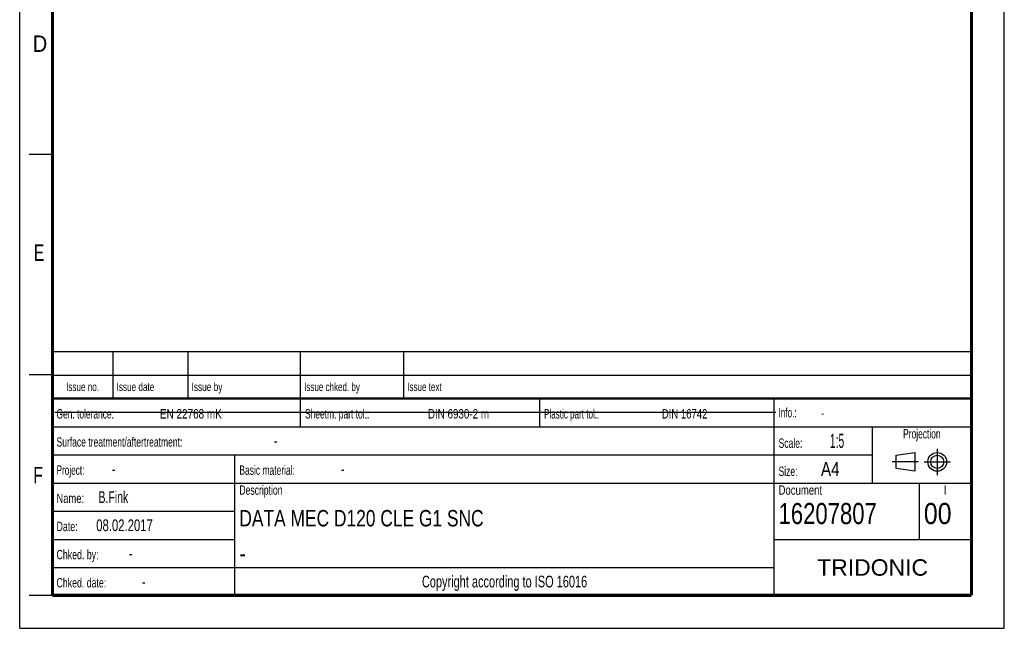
# Model space of a CAD drawing. Header units: millimetres. Extents: x 0 to 210, y 0 to 297.
# Tile 1 of 15: x 0 to 210, y 0 to 130. Entities that reach past the tile are written whole.
import ezdxf
from ezdxf.enums import TextEntityAlignment as Align

# ---------------------------------------------------------------- set-up
doc = ezdxf.new("R2010")
doc.units = ezdxf.units.MM
doc.header["$LTSCALE"] = 19.36
doc.linetypes.add('CENTER', pattern=[0.6, 0.375, -0.075, 0.075, -0.075])
doc.layers.get('0').update_dxf_attribs({"linetype": 'CONTINUOUS'})
doc.layers.add('DEFAULT_1', color=7, linetype='CENTER')
doc.layers.add('Z_NOTICE', color=7, linetype='CONTINUOUS')
doc.styles.get("Standard").update_dxf_attribs({"font": 'txt', "width": 0.7})
doc.styles.add('TEXTSTYLE_2', font='txt', dxfattribs={"width": 0.75})
doc.styles.add('TEXTSTYLE_5', font='arial.ttf')

# ---------------------------------------------------------------- blocks, each defined once
blk = doc.blocks.new('PROJEKTIONSMETHODE_BL0', base_point=(192.31, 35.47))
at = {"color": 2, "linetype": 'CONTINUOUS'}
for p, q in [((186.91, 36.87), (190.91, 37.47)), ((186.91, 34.07), (186.91, 36.87)), ((190.91, 37.47), (190.91, 33.47)), ((190.91, 33.47), (186.91, 34.07))]:
    blk.add_line(p, q, dxfattribs=at)
for radius in [2, 1.4]:
    blk.add_circle((195.71, 35.47), radius, dxfattribs=at)
at = {"layer": 'DEFAULT_1', "color": 2, "linetype": 'CENTER'}
for p, q in [((195.71, 38.27), (195.71, 32.67)), ((191.71, 35.47), (186.11, 35.47)), ((192.91, 35.47), (198.5, 35.47))]:
    blk.add_line(p, q, dxfattribs=at)

msp = doc.modelspace()

# ---------------------------------------------------------------- linework, layer by layer
at = {"color": 2, "linetype": 'CONTINUOUS'}
for p, q in [((0, 0), (0, 297)), ((210, 0), (210, 297)), ((7, 101), (2, 101)), ((6.91362, 48.96015), (6.91362, 58.96015)), ((6.91362, 58.96015), (202.91362, 58.96015)), ((19.91362, 48.96015), (19.91362, 58.96015)), ((35.91362, 48.96015), (35.91362, 58.96015)), ((59.91362, 48.96015), (59.91362, 58.96015)), ((81.91362, 48.96015), (81.91362, 58.96015)), ((202.91362, 48.96015), (202.91362, 58.96015)), ((7, 54), (2, 54)), ((6.91362, 53.96015), (202.91362, 53.96015)), ((6.91355, 6.96013), (6.91355, 48.96013)), ((6.91355, 48.96013), (202.91355, 48.96013)), ((6.91362, 48.96015), (202.91362, 48.96015)), ((59.91355, 42.96013), (59.91355, 48.96013)), ((110.91355, 42.96013), (110.91355, 48.96013)), ((160.91355, 6.96013), (160.91355, 48.96013)), ((202.91355, 6.96013), (202.91355, 48.96013)), ((6.91355, 42.96013), (202.91355, 42.96013)), ((181.91355, 30.96013), (181.91355, 42.96013)), ((6.91355, 36.96013), (181.91355, 36.96013)), ((45.91355, 6.96013), (45.91355, 36.96013)), ((6.91355, 30.96013), (202.91355, 30.96013)), ((191.91355, 18.96013), (191.91355, 30.96013)), ((6.91355, 24.96013), (45.91355, 24.96013)), ((6.91355, 18.96013), (45.91355, 18.96013)), ((160.91355, 18.96013), (202.91355, 18.96013)), ((6.91355, 12.96013), (160.91355, 12.96013)), ((7, 7), (2, 7)), ((6.91355, 6.96013), (202.91355, 6.96013)), ((0, 0), (210, 0))]:
    msp.add_line(p, q, dxfattribs=at)
at = {"color": 7, "linetype": 'CONTINUOUS'}
msp.add_line((7.46812, 46.04239), (161.26812, 46.04239), dxfattribs=at)
for points, const_width in [([(7, 7), (7, 290)], 0.7), ([(203, 7), (203, 290)], 0.7), ([(7, 49), (203, 49)], 0.5), ([(7, 7), (203, 7)], 0.7)]:
    msp.add_lwpolyline(points, dxfattribs=dict(at, const_width=const_width))

# ---------------------------------------------------------------- block references
at = {"color": 2, "linetype": 'CONTINUOUS'}
msp.add_blockref('PROJEKTIONSMETHODE_BL0', (192.30508, 35.46975), dxfattribs=at)

# ---------------------------------------------------------------- texts
at = {"color": 5, "linetype": 'CONTINUOUS', "style": 'TEXTSTYLE_2'}
for s, width, p in [('D', 0.904762, (2.80729, 122.85717)), ('E', 0.714286, (3.00245, 78.30247)), ('F', 0.714286, (2.92219, 30.89704))]:
    msp.add_text(s, height=3.5, dxfattribs=dict(at, width=width)).set_placement(p)
at = {"layer": 'Z_NOTICE', "color": 5, "linetype": 'CONTINUOUS', "style": 'TEXTSTYLE_2'}
for s, height, width, p in [('Issue date ', 1.8, 0.725108, (20.66362, 50.56015)), ('Issue by ', 1.8, 0.732804, (36.66362, 50.56015)), ('Issue chked. by', 1.8, 0.711111, (60.66362, 50.56015)), ('Issue text ', 1.8, 0.712121, (82.66362, 50.56015)), ('Gen. tolerance:', 2, 0.669841, (7.85105, 44.71013)), ('EN 22768 mK', 2, 0.792208, (29.91057, 44.71013)), ('Sheetm. part tol.:', 2, 0.67328, (60.85105, 44.71013)), ('DIN 6930-2 m', 2, 0.78373, (87.05343, 44.71013)), ('Plastic part tol.:', 2, 0.642857, (111.85105, 44.71013)), ('DIN 16742', 2, 0.759259, (136.95819, 44.71013)), ('Info.: ', 2, 0.64966, (161.85105, 44.96013)), ('Surface treatment/aftertreatment: ', 2, 0.681373, (7.85105, 38.71013)), ('Scale:  ', 2, 0.684524, (161.85105, 38.46013)), ('1:5', 3, 0.547619, (172.80343, 38.46013)), ('-', 2.5, 0.714286, (54.18438, 38.71013)), ('Project: ', 2, 0.656085, (7.85105, 32.71013)), ('-', 2.5, 0.714286, (19.66057, 32.71013)), ('Basic material: ', 2, 0.675595, (46.85105, 32.71013)), ('-', 2.5, 0.714286, (68.47009, 32.71013)), ('Size: ', 2, 0.678571, (161.85105, 32.46013)), (' A4', 3, 0.809524, (169.9939, 32.46013)), ('B.Fink', 2.5, 0.670635, (16.80343, 26.71013)), ('Description', 2, 0.688312, (46.85105, 28.46013)), ('Document', 2, 0.761905, (161.85105, 28.46013)), ('Name: ', 2, 0.746032, (7.85105, 26.71013)), ('16207807', 4.5, 0.782738, (161.85105, 22.21013)), ('00', 4.5, 0.880952, (192.85105, 22.21013)), ('08.02.2017', 2.5, 0.721429, (16.32724, 20.71013)), ('Date: ', 2, 0.706349, (7.85105, 20.71013)), ('Chked. by: ', 2, 0.701299, (7.85105, 14.71013)), ('-', 2.5, 0.714286, (23.27962, 14.71013)), ('Chked. date: ', 2, 0.699634, (7.85105, 8.71013)), ('-', 2.5, 0.714286, (26.04152, 8.71013))]:
    msp.add_text(s, height=height, dxfattribs=dict(at, width=width)).set_placement(p)
for s, height, width, p in [('Issue no.', 1.8, 0.719577, (13.41362, 50.56015)), ('Projection', 2, 0.671429, (192.41355, 40.46013)), ('I', 2, 0.833333, (197.41355, 28.46013)), ('Copyright according to ISO 16016', 2.5, 0.700149, (103.41355, 8.71013))]:
    msp.add_text(s, height=height, dxfattribs=dict(at, width=width)).set_placement(p, align=Align.CENTER)
at = {"layer": 'Z_NOTICE', "color": 5, "linetype": 'CONTINUOUS', "width": 0.714286}
msp.add_text('-', height=1.8, dxfattribs=at).set_placement((170.94628, 44.96013))
at = {"layer": 'Z_NOTICE', "color": 7, "linetype": 'CONTINUOUS', "style": 'TEXTSTYLE_2'}
for s, width, p in [('DATA MEC D120 CLE G1 SNC', 0.791667, (46.85105, 21.71013)), ('-', 0.904762, (46.85105, 14.21013))]:
    msp.add_text(s, height=3.5, dxfattribs=dict(at, width=width)).set_placement(p)
at = {"layer": 'Z_NOTICE', "color": 5, "linetype": 'CONTINUOUS', "style": 'TEXTSTYLE_5'}
msp.add_text('TRIDONIC', height=3.5, dxfattribs=at).set_placement((181.91355, 11.21013), align=Align.CENTER)

doc.saveas('drawing.dxf')
